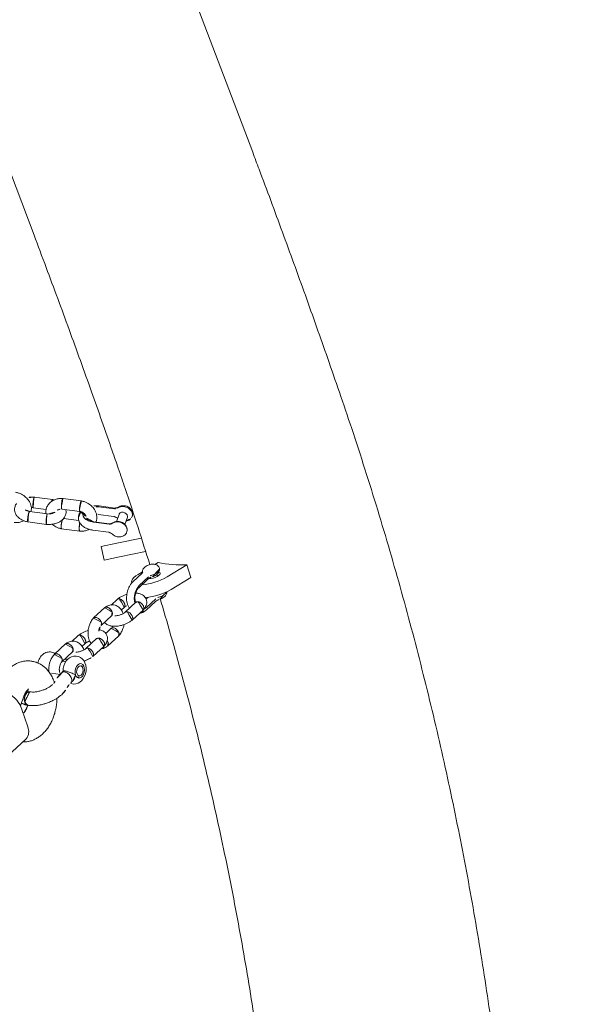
# Model space of a CAD drawing. Extents: x 5459245 to 5462690, y 5971016 to 5972523.
# Tile 166 of 198: x 5462453.565 to 5462453.88, y 5972213.515 to 5972214.075. Entities that reach past the tile are written whole.
import ezdxf

# ---------------------------------------------------------------- set-up
doc = ezdxf.new("R2010")
doc.units = 0
doc.layers.add('A_MAŁA ARCHITEKTURA', color=195, linetype='CONTINUOUS', lineweight=9)
doc.layers.add('ADT CCTV', color=102, linetype='CONTINUOUS')

# ---------------------------------------------------------------- blocks, each defined once
blk = doc.blocks.new('A$C43995eb0')
at = {"layer": 'A_MAŁA ARCHITEKTURA', "linetype": 'Continuous'}
for p, q in [((900.94, 568.9), (895.52, 563.58)), ((900.94, 568.9), (912.13, 561.96)), ((895.52, 563.58), (906.71, 556.64)), ((927.61, 554.1), (920.77, 556.61)), ((929.07, 554.62), (922.23, 557.13)), ((908.98, 551.58), (908.21, 550.8)), ((922.15, 552.15), (923.49, 551.66)), ((937.73, 550.11), (929.58, 553.1)), ((903.63, 547.14), (901.79, 548.28)), ((911.29, 543.09), (918.13, 540.58)), ((911.55, 547.27), (918.39, 544.76)), ((912.27, 547.79), (912.47, 548)), ((919.6, 545.05), (912.76, 547.56)), ((927.75, 547.38), (935.6, 544.5)), ((957.26, 544.37), (949.11, 547.37)), ((899.51, 539.21), (909.01, 527.42)), ((912.99, 541.34), (910.56, 542.84)), ((918.61, 540.07), (918.89, 540.34)), ((935.46, 541.94), (933.08, 542.81)), ((948.47, 535.73), (940.65, 538.6)), ((947.26, 541.66), (951.31, 540.17)), ((966.28, 539.64), (958.13, 542.63)), ((974.92, 537.68), (974.46, 537.27)), ((978.57, 538.62), (977.96, 538.68)), ((893.78, 533.56), (902.79, 522.4)), ((930.95, 537.2), (935.56, 535.51)), ((938.47, 533.01), (946.62, 530.02)), ((956.29, 536.91), (964.14, 534.03)), ((964, 531.46), (961.63, 532.33)), ((973.5, 534.82), (973.58, 534.58)), ((980.88, 536.98), (980.8, 537.22)), ((985.2, 535.29), (984.07, 535.71)), ((984.89, 535.37), (985.16, 535.31)), ((909.01, 527.42), (914.66, 520.42)), ((959.49, 526.73), (964.1, 525.03)), ((977.01, 525.26), (969.19, 528.13)), ((975.98, 527.25), (976.58, 525.42)), ((981.39, 528.45), (982.53, 528.04)), ((985.5, 522.92), (983.94, 527.66)), ((989.43, 526.88), (989, 526.44)), ((1047.73, 518.85), (1025.2, 527.12)), ((891.13, 521.66), (886.89, 521.06)), ((902.79, 522.4), (908.43, 515.4)), ((967.01, 522.54), (975.16, 519.55)), ((1018.77, 524.85), (1011.39, 517.38)), ((887.59, 516.11), (891.85, 516.71)), ((902.34, 506.86), (899.31, 515.34)), ((908.43, 515.4), (914.66, 520.42)), ((1000.33, 515.11), (1000.64, 515.46)), ((1000.64, 515.46), (1000.85, 515.67)), ((1010.04, 515.77), (1004.17, 514.98)), ((885.46, 512.36), (888.49, 503.89)), ((886.02, 512.31), (889.04, 503.84)), ((892.98, 505.55), (889.95, 514.02)), ((894.82, 513.68), (897.85, 505.21)), ((898.18, 505.13), (895.16, 513.61)), ((909.82, 490.54), (906.21, 500.63)), ((890.51, 493.6), (894.11, 483.51)), ((899.66, 485.79), (896.2, 495.48)), ((901.04, 497.28), (904, 489)), ((669.71, 490.13), (490.27, 292.14)), ((915.04, 471.85), (911.44, 481.95)), ((897.08, 479.58), (897.32, 478.54)), ((897.24, 478.8), (900.84, 468.7)), ((906.46, 470.82), (903.91, 477.95)), ((905.82, 479.83), (909.3, 470.1)), ((700.38, 325.92), (768.26, 400.82))]:
    blk.add_line(p, q, dxfattribs=at)
at = {"layer": 'A_MAŁA ARCHITEKTURA', "linetype": 'Continuous', "flags": 128}
for points in [[(929.17, 553.19), (928.75, 553.52), (927.61, 554.1)], [(904.39, 550.49), (904.48, 550.57), (905.1, 550.85), (905.92, 550.86), (906.89, 550.59), (907.93, 550.06), (908.98, 549.31), (909.95, 548.39)], [(906.64, 551.2), (906.55, 551.62), (906.62, 552.1), (906.96, 552.34), (907.53, 552.3), (908.29, 551.99), (909.18, 551.44), (910.12, 550.7), (911.04, 549.81), (911.86, 548.86), (912.52, 547.92), (912.72, 547.57)], [(918.61, 540.07), (918.49, 539.97), (917.81, 539.69), (916.89, 539.69), (915.76, 539.97), (914.44, 540.53), (912.99, 541.34)], [(985.67, 535.17), (985.63, 535.7), (985.21, 536.98), (984.53, 538.09), (983.64, 539), (982.57, 539.7), (981.34, 540.2), (979.97, 540.49), (978.47, 540.54), (976.91, 540.34), (975.38, 539.89), (973.92, 539.19), (972.58, 538.26), (971.54, 537.22), (970.75, 536.07), (970.24, 534.84), (970, 533.58), (970.03, 532.32), (970.39, 531), (971.03, 529.86), (971.88, 528.91), (972.91, 528.16), (974.11, 527.62), (975.46, 527.29), (976.93, 527.19), (978.48, 527.34), (980.03, 527.74), (981.51, 528.39), (981.64, 528.47), (981.64, 528.47)], [(980.03, 535.56), (980.64, 536.37), (980.93, 537.21), (980.85, 538), (980.43, 538.68), (979.69, 539.18), (978.71, 539.46), (977.58, 539.5), (976.38, 539.29), (975.23, 538.84), (974.23, 538.21), (973.48, 537.44), (973.03, 536.61), (972.92, 535.78), (973.17, 535.04), (973.76, 534.44), (974.62, 534.05), (975.69, 533.89), (976.88, 533.98), (978.06, 534.31), (979.15, 534.85), (980.03, 535.56)], [(976.46, 534.82), (975.5, 534.88), (974.74, 535.19), (974.27, 535.71), (974.16, 536.37), (974.41, 537.08), (975.01, 537.75), (975.86, 538.28), (976.85, 538.61), (977.86, 538.68), (978.73, 538.5), (979.36, 538.07), (979.65, 537.47), (979.58, 536.78), (979.15, 536.07), (978.41, 535.46), (977.47, 535.03), (976.46, 534.82)], [(982.55, 528.03), (982.17, 528.24), (981.66, 528.84), (981.37, 529.73), (981.33, 530.81), (981.53, 531.96), (981.96, 533.09), (982.58, 534.08), (983.32, 534.84), (984.12, 535.28), (984.89, 535.37)], [(886.09, 523.36), (885.31, 523.36), (884.3, 523.06), (883.41, 522.42), (882.69, 521.5), (882.22, 520.35), (882, 519.07), (882.08, 517.74), (882.42, 516.45), (883.03, 515.31), (883.84, 514.39), (884.8, 513.75)], [(886.89, 521.06), (886.41, 520.91), (885.78, 520.4), (885.38, 519.6), (885.26, 518.65), (885.44, 517.7), (885.89, 516.87), (886.55, 516.31), (887.32, 516.1), (887.59, 516.11)], [(893.94, 515.05), (892.97, 515.68), (892.16, 516.6), (891.56, 517.75), (891.21, 519.03), (891.14, 520.36), (891.35, 521.65), (891.83, 522.79), (892.54, 523.71), (893.44, 524.35), (894.43, 524.65)], [(896.09, 497.51), (896.1, 497.51), (897.06, 497.83), (897.84, 498.48), (898.41, 499.43), (898.74, 500.64), (898.81, 502.04), (898.62, 503.56), (898.18, 505.13)]]:
    blk.add_lwpolyline(points, dxfattribs=at)
at = {"layer": 'A_MAŁA ARCHITEKTURA', "linetype": 'Continuous'}
for centre, radius, start, end in [((843.46, 533.3), 60.22, 14.3996, 30.185), ((893.06, 532.53), 35.07, 31.6575, 57.0619), ((914.04, 553.77), 6.48, 37.717, 85.2124), ((887.53, 527.08), 35.24, 32.232, 57.0237), ((922.41, 560.65), 4.36, 221.9692, 247.8588), ((913.19, 551.31), 4.36, 221.9692, 247.8588), ((921.27, 554.88), 10.53, 254.0945, 312.6186), ((975.68, 535.4), 2.23, 122.9904, 202.4066), ((978.69, 536.37), 2.25, 14.3742, 92.8889), ((1023.81, 520.81), 6.46, 77.5904, 141.3224), ((892.8, 512.85), 2.47, 17.911, 62.7024), ((1023.92, 505.66), 17.16, 136.9236, 177.308), ((883.66, 511.55), 2.47, 17.911, 62.7024), ((900.69, 507.99), 12.37, 199.6066, 216.3697)]:
    blk.add_arc(centre, radius, start, end, dxfattribs=at)
for points, knots in [([(2041.28, 1160.34), (2037.12, 1160.29), (2025.22, 1160.14), (2005.58, 1159.65), (1982.35, 1158.76), (1959.14, 1157.56), (1935.95, 1156.04), (1912.77, 1154.21), (1889.62, 1152.06), (1866.49, 1149.6), (1843.39, 1146.82), (1820.32, 1143.73), (1797.29, 1140.32), (1774.3, 1136.61), (1751.36, 1132.58), (1728.46, 1128.23), (1705.61, 1123.58), (1682.81, 1118.62), (1660.07, 1113.35), (1637.4, 1107.77), (1614.78, 1101.88), (1592.24, 1095.68), (1569.77, 1089.18), (1547.37, 1082.37), (1525.05, 1075.26), (1502.81, 1067.85), (1480.65, 1060.13), (1458.58, 1052.11), (1436.61, 1043.8), (1414.73, 1035.18), (1392.95, 1026.27), (1371.26, 1017.06), (1349.69, 1007.56), (1328.22, 997.76), (1306.86, 987.68), (1285.62, 977.3), (1264.5, 966.64), (1243.5, 955.68), (1222.62, 944.45), (1201.87, 932.93), (1181.25, 921.13), (1160.77, 909.05), (1140.42, 896.69), (1120.21, 884.05), (1100.15, 871.14), (1080.23, 857.96), (1060.46, 844.51), (1040.85, 830.79), (1021.39, 816.8), (1002.08, 802.55), (982.94, 788.04), (963.97, 773.27), (945.16, 758.24), (926.52, 742.96), (908.06, 727.42), (889.77, 711.64), (871.66, 695.6), (853.73, 679.32), (835.99, 662.8), (818.43, 646.04), (801.07, 629.03), (784.45, 612.38), (773.72, 601.3), (768.63, 596.05)], [0, 0, 0, 0, 0.008873, 0.025401, 0.041929, 0.058457, 0.074985, 0.091514, 0.108042, 0.124571, 0.1411, 0.157629, 0.174159, 0.190689, 0.20722, 0.223751, 0.240282, 0.256814, 0.273347, 0.28988, 0.306414, 0.322948, 0.339484, 0.35602, 0.372556, 0.389094, 0.405632, 0.422171, 0.438711, 0.455252, 0.471794, 0.488336, 0.50488, 0.521424, 0.53797, 0.554516, 0.571064, 0.587612, 0.604161, 0.620712, 0.637263, 0.653816, 0.670369, 0.686924, 0.70348, 0.720036, 0.736594, 0.753153, 0.769713, 0.786274, 0.802835, 0.819398, 0.835962, 0.852527, 0.869093, 0.88566, 0.902228, 0.918797, 0.935367, 0.951938, 0.968509, 0.985082, 1, 1, 1, 1]), ([(919.82, 558.91), (920.83, 559.88), (927.44, 566.25), (939.84, 577.78), (957.02, 593.51), (974.41, 608.96), (991.96, 624.18), (1009.69, 639.15), (1027.6, 653.86), (1045.67, 668.32), (1063.9, 682.52), (1082.3, 696.47), (1100.86, 710.15), (1119.58, 723.57), (1138.45, 736.73), (1157.47, 749.62), (1176.63, 762.23), (1195.94, 774.58), (1215.13, 786.51), (1227.95, 794.18), (1234.24, 797.94)], [0, 0, 0, 0, 0.010452, 0.0687627, 0.1270773, 0.1853958, 0.2437183, 0.3020449, 0.3603755, 0.4187103, 0.4770493, 0.5353925, 0.59374, 0.6520919, 0.710448, 0.7688086, 0.8271735, 0.8855429, 0.9439167, 1, 1, 1, 1]), ([(768.63, 596.05), (763.97, 591.2), (750.51, 577.18), (728.41, 553.82), (702.39, 525.9), (682.87, 504.63), (672.01, 492.66), (669.71, 490.13)], [0, 0, 0, 0, 0.139445, 0.402755, 0.666067, 0.929384, 1, 1, 1, 1]), ([(920, 558.73), (919.84, 558.89), (919.39, 559.35), (918.52, 560.01), (917.45, 560.54), (916.4, 560.8), (915.42, 560.77), (914.72, 560.61), (914.4, 560.39), (914.35, 560.35)], [0, 0, 0, 0, 0.102407, 0.290895, 0.490236, 0.663106, 0.817857, 0.967388, 1, 1, 1, 1]), ([(922.23, 557.13), (922.14, 557.16), (921.88, 557.27), (921.31, 557.59), (920.63, 558.1), (920.2, 558.53), (920, 558.73)], [0, 0, 0, 0, 0.153362, 0.431207, 0.725159, 1, 1, 1, 1]), ([(932.45, 552.05), (932.45, 552.06), (932.24, 552.46), (931.6, 553.12), (930.53, 553.96), (929.63, 554.41), (929.13, 554.6), (929.07, 554.62)], [0, 0, 0, 0, 0.009808, 0.3202, 0.634869, 0.963741, 1, 1, 1, 1]), ([(904.41, 550.47), (904.22, 550.27), (903.83, 549.83), (903.53, 548.99), (903.44, 548.1), (903.58, 547.18), (903.93, 546.23), (904.51, 545.25), (905.32, 544.32), (906.29, 543.5), (907.34, 542.9), (908.39, 542.56), (909.39, 542.49), (910.33, 542.66), (910.87, 542.98), (911.13, 543.14)], [0, 0, 0, 0, 0.062654, 0.131651, 0.198384, 0.267758, 0.34449, 0.430402, 0.51844, 0.606985, 0.699336, 0.784905, 0.860053, 0.931327, 1, 1, 1, 1]), ([(910.54, 549.15), (910.38, 549.31), (909.93, 549.77), (909.06, 550.43), (907.99, 550.96), (906.93, 551.23), (905.95, 551.21), (905.14, 551.01), (904.73, 550.72), (904.58, 550.61)], [0, 0, 0, 0, 0.096986, 0.275544, 0.464133, 0.628615, 0.775547, 0.917262, 1, 1, 1, 1]), ([(912.76, 547.56), (912.66, 547.6), (912.4, 547.7), (911.84, 548.02), (911.16, 548.53), (910.74, 548.95), (910.54, 549.15)], [0, 0, 0, 0, 0.153861, 0.4324384, 0.7273059, 1, 1, 1, 1]), ([(929.72, 553.05), (929.31, 553.16), (928.53, 553.37), (927.2, 553.47), (926, 553.34), (924.98, 552.96), (923.91, 552.32), (923.04, 551.36), (922.47, 550.07), (922.26, 548.96), (922.26, 547.86), (922.4, 546.9), (922.67, 545.95), (922.87, 545.31), (923.09, 544.91), (923.1, 544.89)], [0, 0, 0, 0, 0.081201, 0.155648, 0.273597, 0.347517, 0.404229, 0.543303, 0.625207, 0.712321, 0.790528, 0.854942, 0.910663, 0.995907, 1, 1, 1, 1]), ([(929.68, 553.03), (929.54, 553.07), (929.2, 553.19), (928.57, 552.99), (928.01, 552.58), (927.52, 552), (927.1, 551.29), (926.77, 550.32), (926.67, 549.33), (926.76, 548.7), (926.86, 548.41), (926.87, 548.36), (926.88, 548.35)], [0, 0, 0, 0, 0.0967219, 0.2323582, 0.3679687, 0.4350348, 0.5706282, 0.7062274, 0.8418754, 0.9775229, 0.9945819, 1, 1, 1, 1]), ([(937.73, 550.08), (937.7, 550.1), (937.5, 550.24), (937.02, 550.19), (936.47, 549.94), (936.04, 549.58), (935.74, 549.25), (935.37, 548.74), (934.98, 547.99), (934.69, 547.02), (934.63, 546.15), (934.7, 545.66), (934.76, 545.47), (934.76, 545.46)], [0, 0, 0, 0, 0.0278551, 0.1614345, 0.2949885, 0.3610342, 0.4270744, 0.4931146, 0.6266336, 0.7601681, 0.893752, 0.9946647, 1, 1, 1, 1]), ([(945.91, 536.67), (946, 536.86), (946.27, 537.4), (946.42, 538.36), (946.43, 539.45), (946.28, 540.41), (946.03, 541.36), (945.58, 542.53), (944.66, 544.2), (943.38, 545.87), (941.95, 547.32), (940.61, 548.45), (939.11, 549.47), (938.09, 549.94), (937.58, 550.18)], [0, 0, 0, 0, 0.0399, 0.117004, 0.186225, 0.243237, 0.292556, 0.368005, 0.476927, 0.618975, 0.70269, 0.794764, 0.895238, 1, 1, 1, 1]), ([(864.46, 503.82), (867.27, 506.73), (875.52, 515.26), (889.01, 528.93), (899.81, 539.53), (905.05, 544.68)], [0, 0, 0, 0, 0.210546, 0.616944, 1, 1, 1, 1]), ([(910.93, 543.19), (910.92, 543.19), (910.88, 543.18), (911.04, 543.18), (911.23, 543.11), (911.29, 543.09)], [0, 0, 0, 0, 0.152659, 0.730369, 1, 1, 1, 1]), ([(918.13, 540.58), (918.42, 540.48), (919.2, 540.22), (920.59, 540), (922.29, 539.97), (924.04, 540.17), (925.78, 540.61), (927.45, 541.26), (929.01, 542.11), (930.41, 543.15), (931.6, 544.33), (932.17, 545.22), (932.45, 545.66)], [0, 0, 0, 0, 0.059821, 0.162848, 0.266754, 0.370988, 0.475184, 0.579534, 0.684371, 0.790062, 0.896951, 1, 1, 1, 1]), ([(927.87, 547.35), (927.77, 547.25), (927.48, 546.9), (926.73, 546.32), (925.67, 545.7), (924.46, 545.21), (923.19, 544.87), (921.94, 544.72), (920.8, 544.75), (920.04, 544.9), (919.69, 545.02), (919.6, 545.05)], [0, 0, 0, 0, 0.057533, 0.184239, 0.312476, 0.442139, 0.572412, 0.70213, 0.830163, 0.955977, 1, 1, 1, 1]), ([(927.88, 547.35), (927.69, 547.42), (927.29, 547.58), (927.01, 548.02), (926.89, 548.3), (926.88, 548.34), (926.88, 548.35)], [0, 0, 0, 0, 0.461589, 0.923403, 0.981558, 1, 1, 1, 1]), ([(927.68, 547.46), (927.68, 547.45), (927.69, 547.43), (927.73, 547.4), (927.83, 547.36), (927.88, 547.35)], [0, 0, 0, 0, 0.121666, 0.596237, 1, 1, 1, 1]), ([(933.2, 542.74), (933.17, 542.76), (932.97, 542.9), (932.49, 542.84), (931.95, 542.59), (931.52, 542.23), (931.22, 541.91), (930.84, 541.4), (930.45, 540.65), (930.17, 539.67), (930.1, 538.81), (930.18, 538.32), (930.23, 538.12), (930.24, 538.11)], [0, 0, 0, 0, 0.026623, 0.160383, 0.294114, 0.360239, 0.426353, 0.492467, 0.626136, 0.759834, 0.893598, 0.994658, 1, 1, 1, 1]), ([(933.22, 542.77), (933.07, 542.84), (932.69, 543), (932.01, 543.4), (931.51, 543.82), (931.24, 544.05)], [0, 0, 0, 0, 0.234165, 0.587898, 1, 1, 1, 1]), ([(936.74, 543.82), (936.55, 543.62), (935.75, 542.79), (934.84, 541.12), (934.43, 539.16), (934.58, 537.48), (935.06, 536.01), (936.02, 534.66), (937.12, 533.76), (937.9, 533.29), (938.34, 533.08), (938.55, 532.98)], [0, 0, 0, 0, 0.057978, 0.247838, 0.419907, 0.510122, 0.633905, 0.799987, 0.898776, 0.951849, 1, 1, 1, 1]), ([(935.48, 544.56), (935.47, 544.56), (935.26, 544.58), (935.01, 544.89), (934.82, 545.26), (934.76, 545.45), (934.76, 545.46)], [0, 0, 0, 0, 0.02353, 0.567389, 0.978281, 1, 1, 1, 1]), ([(935.47, 544.54), (935.62, 544.48), (936, 544.31), (936.82, 543.8), (937.87, 542.98), (938.87, 541.93), (939.56, 541.01), (939.84, 540.5), (939.97, 540.28)], [0, 0, 0, 0, 0.089843, 0.225752, 0.472672, 0.686068, 0.864566, 1, 1, 1, 1]), ([(949.22, 547.33), (948.8, 547.44), (948, 547.65), (946.38, 547.81), (944.55, 547.72), (943, 547.43), (942.26, 547.17), (942.12, 547.12)], [0, 0, 0, 0, 0.194585, 0.377583, 0.691182, 0.938527, 1, 1, 1, 1]), ([(947.32, 541.64), (947.31, 541.64), (947.11, 541.64), (946.78, 541.95), (946.49, 542.45), (946.33, 543.11), (946.3, 543.88), (946.48, 544.87), (946.85, 545.82), (947.23, 546.39), (947.46, 546.65), (947.49, 546.68), (947.5, 546.69)], [0, 0, 0, 0, 0.0062024, 0.1554429, 0.3046413, 0.378419, 0.5275818, 0.6767573, 0.8259749, 0.9752423, 0.9940391, 1, 1, 1, 1]), ([(949.1, 547.32), (949.02, 547.35), (948.76, 547.46), (948.22, 547.29), (947.77, 546.97), (947.54, 546.74), (947.51, 546.7), (947.5, 546.69)], [0, 0, 0, 0, 0.1646059, 0.550345, 0.9360823, 0.9845927, 1, 1, 1, 1]), ([(958.27, 542.58), (957.86, 542.69), (957.07, 542.9), (955.74, 543), (954.54, 542.86), (953.52, 542.48), (952.46, 541.84), (951.59, 540.89), (951.01, 539.59), (950.8, 538.48), (950.8, 537.39), (950.93, 536.48), (951.07, 535.98), (951.13, 535.78)], [0, 0, 0, 0, 0.0903665, 0.1732166, 0.3044794, 0.3867426, 0.4498559, 0.6046282, 0.6957767, 0.792724, 0.8797585, 0.9514426, 1, 1, 1, 1]), ([(954.66, 542.8), (954.74, 542.95), (954.93, 543.32), (955.21, 543.63), (955.38, 543.79), (955.39, 543.8)], [0, 0, 0, 0, 0.3851683, 0.9691323, 1, 1, 1, 1]), ([(957.31, 544.33), (957.29, 544.34), (957.1, 544.5), (956.61, 544.49), (955.98, 544.28), (955.57, 543.97), (955.39, 543.81), (955.39, 543.8)], [0, 0, 0, 0, 0.047072, 0.3878866, 0.7288276, 0.986383, 1, 1, 1, 1]), ([(960.16, 541.88), (959.95, 542.23), (959.51, 542.93), (958.61, 543.62), (957.83, 544.1), (957.39, 544.31), (957.18, 544.41)], [0, 0, 0, 0, 0.3309983, 0.6614276, 0.8389466, 1, 1, 1, 1]), ([(926.02, 540.75), (926.25, 540.51), (926.88, 539.85), (928.08, 538.87), (929.58, 537.84), (930.59, 537.37), (931.11, 537.13)], [0, 0, 0, 0, 0.147585, 0.411569, 0.699636, 1, 1, 1, 1]), ([(930.95, 537.21), (930.94, 537.21), (930.74, 537.24), (930.48, 537.55), (930.3, 537.91), (930.24, 538.1), (930.24, 538.11)], [0, 0, 0, 0, 0.021414, 0.566476, 0.97823, 1, 1, 1, 1]), ([(938.53, 533.03), (938.47, 533.04), (938.2, 533.09), (937.93, 533.42), (937.72, 533.85), (937.61, 534.23), (937.54, 534.79), (937.6, 535.59), (937.9, 536.56), (938.35, 537.38), (938.72, 537.81), (938.89, 537.97), (938.9, 537.98)], [0, 0, 0, 0, 0.0469051, 0.1986996, 0.2737657, 0.3488255, 0.4238853, 0.5756401, 0.7274124, 0.8792409, 0.993936, 1, 1, 1, 1]), ([(940.72, 538.57), (940.53, 538.61), (940.13, 538.7), (939.49, 538.46), (939.08, 538.15), (938.91, 537.99), (938.9, 537.98)], [0, 0, 0, 0, 0.34287, 0.708868, 0.985384, 1, 1, 1, 1]), ([(945.84, 541.77), (945.88, 541.77), (946.48, 541.86), (946.98, 541.72), (947.45, 541.6)], [0, 0, 0, 0, 0.054134, 1, 1, 1, 1]), ([(958.23, 542.55), (958.08, 542.6), (957.74, 542.71), (957.11, 542.51), (956.56, 542.1), (956.06, 541.53), (955.64, 540.82), (955.32, 539.84), (955.21, 538.86), (955.3, 538.23), (955.4, 537.93), (955.41, 537.89), (955.42, 537.88)], [0, 0, 0, 0, 0.0967219, 0.2323582, 0.3679687, 0.4350348, 0.5706282, 0.7062274, 0.8418754, 0.9775229, 0.9945819, 1, 1, 1, 1]), ([(956.43, 536.87), (956.23, 536.95), (955.84, 537.1), (955.55, 537.55), (955.44, 537.83), (955.42, 537.87), (955.42, 537.88)], [0, 0, 0, 0, 0.461589, 0.923403, 0.981558, 1, 1, 1, 1]), ([(966.27, 539.61), (966.24, 539.63), (966.04, 539.77), (965.56, 539.71), (965.01, 539.46), (964.59, 539.1), (964.28, 538.78), (963.91, 538.27), (963.52, 537.52), (963.23, 536.54), (963.17, 535.68), (963.25, 535.19), (963.3, 535), (963.3, 534.99)], [0, 0, 0, 0, 0.0278551, 0.1614345, 0.2949885, 0.3610342, 0.4270744, 0.4931146, 0.6266336, 0.7601681, 0.893752, 0.9946647, 1, 1, 1, 1]), ([(970.95, 536.35), (970.81, 536.5), (970.26, 537.07), (969.15, 537.97), (967.65, 539), (966.64, 539.46), (966.12, 539.7)], [0, 0, 0, 0, 0.097819, 0.377215, 0.6821, 1, 1, 1, 1]), ([(946.63, 530.07), (946.54, 530.08), (946.26, 530.13), (945.98, 530.47), (945.77, 530.89), (945.66, 531.27), (945.59, 531.84), (945.62, 532.64), (945.88, 533.63), (946.29, 534.46), (946.62, 534.91), (946.78, 535.08), (946.79, 535.09)], [0, 0, 0, 0, 0.066622, 0.215276, 0.288789, 0.362297, 0.435804, 0.584419, 0.733051, 0.881739, 0.994061, 1, 1, 1, 1]), ([(946.51, 530.06), (946.92, 529.95), (947.73, 529.74), (949.35, 529.58), (951.18, 529.66), (953.04, 530.05), (955.03, 530.72), (956.88, 531.69), (958.48, 532.99), (959.61, 534.13), (960.05, 535.01), (960.27, 535.45)], [0, 0, 0, 0, 0.088299, 0.171341, 0.313647, 0.425889, 0.511228, 0.692894, 0.798449, 0.899699, 1, 1, 1, 1]), ([(948.4, 535.73), (948.24, 535.76), (947.89, 535.84), (947.32, 535.58), (946.95, 535.26), (946.79, 535.1), (946.79, 535.09)], [0, 0, 0, 0, 0.3130698, 0.6956651, 0.9847207, 1, 1, 1, 1]), ([(951.98, 536.04), (951.71, 535.95), (950.98, 535.7), (949.64, 535.53), (948.76, 535.7), (948.28, 535.79)], [0, 0, 0, 0, 0.200343, 0.560885, 1, 1, 1, 1]), ([(956.22, 536.98), (956.22, 536.98), (956.23, 536.96), (956.28, 536.93), (956.38, 536.89), (956.42, 536.87)], [0, 0, 0, 0, 0.121666, 0.596237, 1, 1, 1, 1]), ([(961.74, 532.26), (961.71, 532.28), (961.52, 532.42), (961.04, 532.36), (960.49, 532.11), (960.06, 531.76), (959.76, 531.43), (959.39, 530.92), (958.99, 530.17), (958.71, 529.2), (958.64, 528.33), (958.72, 527.84), (958.78, 527.65), (958.78, 527.64)], [0, 0, 0, 0, 0.026623, 0.160383, 0.294114, 0.360239, 0.426353, 0.492467, 0.626136, 0.759834, 0.893598, 0.994658, 1, 1, 1, 1]), ([(961.76, 532.3), (961.61, 532.36), (961.23, 532.53), (960.41, 533.04), (959.71, 533.54), (959.33, 533.94), (959.33, 533.94)], [0, 0, 0, 0, 0.19018, 0.477469, 0.999417, 1, 1, 1, 1]), ([(965.29, 533.34), (965.1, 533.15), (964.29, 532.31), (963.38, 530.64), (962.98, 528.68), (963.13, 527), (963.6, 525.54), (964.56, 524.19), (965.66, 523.29), (966.44, 522.81), (966.88, 522.6), (967.09, 522.5)], [0, 0, 0, 0, 0.057978, 0.247838, 0.419907, 0.510122, 0.633905, 0.799987, 0.898776, 0.951849, 1, 1, 1, 1]), ([(964.02, 534.08), (964.01, 534.08), (963.81, 534.11), (963.55, 534.42), (963.36, 534.78), (963.31, 534.98), (963.3, 534.99)], [0, 0, 0, 0, 0.02353, 0.567389, 0.978281, 1, 1, 1, 1]), ([(964.01, 534.07), (964.16, 534), (964.54, 533.84), (965.37, 533.33), (966.41, 532.51), (967.41, 531.46), (968.1, 530.54), (968.39, 530.03), (968.51, 529.81)], [0, 0, 0, 0, 0.089843, 0.225752, 0.472672, 0.686068, 0.864566, 1, 1, 1, 1]), ([(971.27, 536.83), (971.22, 536.82), (971.01, 536.78), (970.8, 536.7), (970.66, 536.65)], [0, 0, 0, 0, 0.278765, 1, 1, 1, 1]), ([(980.03, 535.56), (980.04, 535.56), (980.24, 535.61), (980.94, 535.78), (982.17, 535.98), (983.2, 535.93), (983.82, 535.79), (983.96, 535.72), (984.06, 535.67)], [0, 0, 0, 0, 0.002894, 0.143736, 0.505507, 0.869201, 0.903205, 1, 1, 1, 1]), ([(981.42, 528.52), (981.35, 528.53), (981.17, 528.56), (980.92, 529.02), (980.68, 529.68), (980.48, 530.48), (980.31, 531.63), (980.21, 532.88), (980.15, 534.16), (980.1, 535.03), (980.05, 535.47), (980.03, 535.56), (980.03, 535.56)], [0, 0, 0, 0, 0.084744, 0.223257, 0.272438, 0.395022, 0.517402, 0.644993, 0.788046, 0.954406, 0.998682, 1, 1, 1, 1]), ([(988.57, 534.67), (988.08, 534.68), (987.09, 534.71), (985.82, 535.1), (985.18, 535.3)], [0, 0, 0, 0, 0.4945905, 1, 1, 1, 1]), ([(993.68, 533.73), (992.8, 534.01), (991.02, 534.59), (989.41, 534.64), (988.6, 534.67)], [0, 0, 0, 0, 0.494374, 1, 1, 1, 1]), ([(1007.95, 518.97), (1007.64, 519.81), (1007.08, 521.38), (1005.79, 523.59), (1004.44, 525.49), (1003.01, 527.17), (1001.41, 528.8), (999.39, 530.53), (996.74, 532.39), (994.76, 533.26), (993.68, 533.73)], [0, 0, 0, 0, 0.140262, 0.261727, 0.364969, 0.463708, 0.558161, 0.670681, 0.82062, 1, 1, 1, 1]), ([(1027.71, 526.2), (1027.52, 526.59), (1027.01, 527.61), (1025.93, 529.1), (1024.49, 530.65), (1022.82, 532), (1020.94, 533.15), (1018.86, 534.1), (1016.59, 534.82), (1014.17, 535.31), (1011.62, 535.54), (1008.99, 535.53), (1006.33, 535.27), (1003.67, 534.76), (1001.06, 534.02), (998.75, 533.17), (997.38, 532.49), (996.82, 532.2)], [0, 0, 0, 0, 0.039945, 0.103727, 0.167707, 0.232596, 0.298921, 0.367046, 0.437056, 0.508706, 0.581492, 0.654847, 0.728276, 0.801651, 0.875007, 0.948475, 1, 1, 1, 1]), ([(954.33, 530.51), (954.63, 530.19), (955.34, 529.45), (956.62, 528.39), (958.12, 527.36), (959.14, 526.9), (959.65, 526.66)], [0, 0, 0, 0, 0.188396, 0.439741, 0.714017, 1, 1, 1, 1]), ([(959.49, 526.74), (959.48, 526.74), (959.28, 526.76), (959.03, 527.07), (958.84, 527.44), (958.78, 527.63), (958.78, 527.64)], [0, 0, 0, 0, 0.0214135, 0.5664763, 0.9782305, 1, 1, 1, 1]), ([(967.08, 522.55), (967.01, 522.57), (966.74, 522.62), (966.47, 522.95), (966.26, 523.37), (966.15, 523.76), (966.08, 524.32), (966.14, 525.11), (966.44, 526.09), (966.9, 526.9), (967.26, 527.34), (967.43, 527.5), (967.44, 527.51)], [0, 0, 0, 0, 0.0469051, 0.1986996, 0.2737657, 0.3488255, 0.4238853, 0.5756401, 0.7274124, 0.8792409, 0.993936, 1, 1, 1, 1]), ([(969.26, 528.09), (969.07, 528.14), (968.67, 528.23), (968.03, 527.98), (967.62, 527.68), (967.45, 527.52), (967.44, 527.51)], [0, 0, 0, 0, 0.34287, 0.708868, 0.985384, 1, 1, 1, 1]), ([(974.46, 526.2), (974.55, 526.38), (974.75, 526.77), (974.81, 527.21), (974.84, 527.44)], [0, 0, 0, 0, 0.471302, 1, 1, 1, 1]), ([(983.59, 527.75), (983.54, 527.65), (983.4, 527.36), (982.81, 526.79), (982.14, 526.32), (981.57, 525.99), (980.77, 525.61), (979.64, 525.26), (978.19, 525.05), (977.3, 525.22), (976.82, 525.32)], [0, 0, 0, 0, 0.101689, 0.285852, 0.352634, 0.414782, 0.510067, 0.639801, 0.802204, 1, 1, 1, 1]), ([(982.55, 528.03), (983.63, 527.7), (985.81, 527.02), (987.76, 526.97), (988.75, 526.94)], [0, 0, 0, 0, 0.495906, 1, 1, 1, 1]), ([(989, 526.44), (988.67, 526.07), (987.74, 525.05), (986.45, 523.26), (985.29, 521.14), (984.46, 519.03), (983.94, 516.9), (983.72, 514.7), (983.84, 512.47), (984.29, 510.35), (985.04, 508.35), (986.07, 506.51), (987.34, 504.84), (988.86, 503.35), (990.59, 502.05), (992.52, 500.95), (994.66, 500.07), (996.97, 499.41), (999.43, 498.99), (1002, 498.82), (1004.32, 498.89), (1005.76, 499.06), (1006.32, 499.12)], [0, 0, 0, 0, 0.0331884, 0.0904068, 0.147454, 0.1973201, 0.2458983, 0.2986059, 0.3498, 0.3996495, 0.4485686, 0.4969776, 0.5452576, 0.5938922, 0.6433333, 0.6939552, 0.7459824, 0.7994125, 0.8539944, 0.9093169, 0.9649451, 1, 1, 1, 1]), ([(988.77, 526.94), (989.07, 526.93), (989.67, 526.91), (990.51, 526.64), (990.93, 526.5)], [0, 0, 0, 0, 0.4918233, 1, 1, 1, 1]), ([(990.93, 526.5), (991.67, 526.18), (992.85, 525.66), (994.63, 524.43), (996.13, 523.18), (997.61, 521.66), (998.92, 519.99), (999.97, 518.29), (1000.36, 517.25), (1000.55, 516.74)], [0, 0, 0, 0, 0.193, 0.309002, 0.436619, 0.573491, 0.716014, 0.85971, 1, 1, 1, 1]), ([(885.3, 523.33), (885.18, 523.32), (884.67, 523.29), (883.86, 522.93), (882.95, 522.28), (882.23, 521.4), (881.73, 520.35), (881.46, 519.16), (881.47, 517.91), (881.76, 516.65), (882.34, 515.48), (883.15, 514.54), (883.87, 514.03), (884.26, 513.84), (884.32, 513.81)], [0, 0, 0, 0, 0.031239, 0.1230013, 0.212997, 0.3032675, 0.3955052, 0.4905263, 0.5882338, 0.6881962, 0.7901586, 0.8936099, 0.9843273, 1, 1, 1, 1]), ([(889.19, 521.39), (889.07, 521.58), (888.73, 522.09), (887.95, 522.7), (887.02, 523.2), (886.37, 523.3), (886.09, 523.34)], [0, 0, 0, 0, 0.176735, 0.477307, 0.771061, 1, 1, 1, 1]), ([(893.6, 524.39), (893.49, 524.35), (893.03, 524.2), (892.35, 523.65), (891.61, 522.79), (891.1, 521.74), (890.83, 520.55), (890.82, 519.29), (891.1, 518.03), (891.66, 516.85), (892.46, 515.89), (893.2, 515.36), (893.61, 515.15), (893.69, 515.11)], [0, 0, 0, 0, 0.030356, 0.12923, 0.228352, 0.329587, 0.433851, 0.54105, 0.650704, 0.762529, 0.876013, 0.975573, 1, 1, 1, 1]), ([(899.27, 517.72), (899.35, 517.99), (899.55, 518.65), (899.62, 519.78), (899.43, 521.04), (898.94, 522.25), (898.21, 523.27), (897.3, 524.03), (896.3, 524.51), (895.32, 524.73), (894.7, 524.65), (894.45, 524.62)], [0, 0, 0, 0, 0.082685, 0.20449, 0.328562, 0.455236, 0.58409, 0.698642, 0.810602, 0.920746, 1, 1, 1, 1]), ([(975.17, 519.59), (975.09, 519.61), (974.8, 519.65), (974.52, 519.99), (974.31, 520.42), (974.2, 520.8), (974.13, 521.37), (974.17, 522.17), (974.42, 523.16), (974.83, 523.99), (975.16, 524.44), (975.32, 524.61), (975.33, 524.61)], [0, 0, 0, 0, 0.066622, 0.215276, 0.288789, 0.362297, 0.435804, 0.584419, 0.733051, 0.881739, 0.994061, 1, 1, 1, 1]), ([(975.05, 519.58), (975.46, 519.47), (976.27, 519.26), (977.89, 519.1), (979.73, 519.19), (981.58, 519.58), (983.51, 520.21), (984.7, 520.91), (985.48, 521.38)], [0, 0, 0, 0, 0.130288, 0.252819, 0.462797, 0.628412, 0.754333, 1, 1, 1, 1]), ([(976.94, 525.26), (976.78, 525.29), (976.43, 525.36), (975.87, 525.1), (975.49, 524.79), (975.34, 524.62), (975.33, 524.61)], [0, 0, 0, 0, 0.3130698, 0.6956651, 0.9847207, 1, 1, 1, 1]), ([(984.78, 519.72), (984.78, 519.8), (984.75, 520.3), (984.72, 520.66), (984.69, 520.96)], [0, 0, 0, 0, 0.148393, 1, 1, 1, 1]), ([(889.95, 514.02), (889.91, 514.14), (889.79, 514.53), (889.7, 515.24), (889.77, 515.93), (889.88, 516.27), (889.91, 516.38)], [0, 0, 0, 0, 0.157098, 0.497832, 0.838937, 1, 1, 1, 1]), ([(893.69, 515.11), (893.75, 515.08), (893.92, 514.99), (894.28, 514.68), (894.63, 514.18), (894.77, 513.8), (894.82, 513.68)], [0, 0, 0, 0, 0.158536, 0.489871, 0.838987, 1, 1, 1, 1]), ([(899.31, 515.34), (899.27, 515.46), (899.15, 515.85), (899.06, 516.57), (899.13, 517.26), (899.24, 517.61), (899.27, 517.72)], [0, 0, 0, 0, 0.156599, 0.495992, 0.835724, 1, 1, 1, 1]), ([(974.65, 519.74), (974.63, 519.67), (974.53, 519.18), (974.62, 518.22), (974.94, 516.94), (975.59, 515.78), (976.46, 514.82), (977.51, 514.06), (978.72, 513.52), (980.08, 513.19), (981.56, 513.1), (982.84, 513.19), (983.6, 513.41), (983.84, 513.48)], [0, 0, 0, 0, 0.016656, 0.113523, 0.218508, 0.319147, 0.417124, 0.515075, 0.615561, 0.720548, 0.83055, 0.944184, 1, 1, 1, 1]), ([(1004.17, 514.98), (1003.94, 514.95), (1003.24, 514.87), (1002.16, 514.84), (1001.04, 514.94), (1000.17, 515.13), (999.6, 515.34), (999.34, 515.5), (999.35, 515.49), (999.35, 515.49)], [0, 0, 0, 0, 0.0828102, 0.2481649, 0.4109792, 0.5712177, 0.7309263, 0.8936276, 1, 1, 1, 1]), ([(1000.5, 516.89), (1000.62, 516.53), (1000.8, 515.94), (1000.84, 515.73), (1000.85, 515.65)], [0, 0, 0, 0, 0.614722, 1, 1, 1, 1]), ([(1000.53, 516.83), (1000.54, 516.81), (1000.55, 516.52), (1000.98, 516.05), (1001.8, 515.55), (1002.93, 515.34), (1004.2, 515.43), (1005.46, 515.82), (1006.46, 516.36), (1006.92, 516.79), (1007.1, 516.96)], [0, 0, 0, 0, 0.0088, 0.158399, 0.307963, 0.457525, 0.607106, 0.756712, 0.906339, 1, 1, 1, 1]), ([(1007.1, 516.96), (1006.8, 516.7), (1006.2, 516.18), (1004.99, 515.64), (1003.71, 515.36), (1002.48, 515.39), (1001.46, 515.71), (1000.77, 516.22), (1000.62, 516.67), (1000.56, 516.86)], [0, 0, 0, 0, 0.149288, 0.298577, 0.447858, 0.597124, 0.746366, 0.895584, 1, 1, 1, 1]), ([(1007.86, 519.23), (1007.87, 519.22), (1008.02, 518.98), (1007.95, 518.36), (1007.66, 517.58), (1007.26, 517.13), (1007.1, 516.96)], [0, 0, 0, 0, 0.011475, 0.387885, 0.764348, 1, 1, 1, 1]), ([(1007.1, 516.96), (1007.33, 517.24), (1007.8, 517.8), (1008.03, 518.61), (1007.88, 519.05), (1007.82, 519.22)], [0, 0, 0, 0, 0.376228, 0.7524566, 1, 1, 1, 1]), ([(1008.43, 515.56), (1008.45, 515.69), (1008.54, 516.34), (1008.3, 517.69), (1007.96, 518.88), (1007.78, 519.48)], [0, 0, 0, 0, 0.109674, 0.54992, 1, 1, 1, 1]), ([(1007.82, 519.25), (1007.83, 519.25), (1008.32, 519.38), (1009.29, 519.48), (1010.62, 519.55), (1011.75, 519.46), (1012.62, 519.29), (1012.95, 519.17), (1013.1, 519.11)], [0, 0, 0, 0, 0.003213, 0.216029, 0.425956, 0.632135, 0.834912, 1, 1, 1, 1]), ([(884.32, 513.81), (884.38, 513.78), (884.55, 513.69), (884.91, 513.38), (885.26, 512.87), (885.41, 512.49), (885.46, 512.36)], [0, 0, 0, 0, 0.157903, 0.487989, 0.83596, 1, 1, 1, 1]), ([(768.26, 400.82), (772.67, 405.68), (785.52, 419.81), (806.95, 443.06), (832.18, 470.01), (851.39, 490.22), (862.03, 501.29), (864.46, 503.82)], [0, 0, 0, 0, 0.139445, 0.406029, 0.672615, 0.925182, 1, 1, 1, 1]), ([(888.49, 503.89), (888.6, 503.59), (888.93, 502.74), (889.58, 501.43), (890.21, 500.52), (890.51, 500.09)], [0, 0, 0, 0, 0.222853, 0.632946, 1, 1, 1, 1]), ([(897.44, 506.35), (897.21, 506.34), (896.27, 506.32), (895.01, 505.78), (893.64, 504.92), (892.48, 503.88), (891.28, 502.24), (890.29, 499.84), (889.96, 497.3), (890.13, 495.07), (890.42, 493.95), (890.57, 493.39)], [0, 0, 0, 0, 0.043323, 0.179187, 0.251394, 0.346646, 0.470527, 0.622267, 0.800892, 0.900352, 1, 1, 1, 1]), ([(893.37, 504.62), (893.34, 504.67), (893.18, 504.97), (893.07, 505.29), (892.98, 505.55)], [0, 0, 0, 0, 0.195272, 1, 1, 1, 1]), ([(897.85, 505.21), (897.92, 505), (898.12, 504.39), (898.33, 503.4), (898.4, 502.34), (898.31, 501.49), (898.11, 500.9), (897.91, 500.61), (897.85, 500.57), (897.81, 500.54)], [0, 0, 0, 0, 0.081192, 0.239637, 0.395525, 0.54791, 0.698066, 0.850252, 1, 1, 1, 1]), ([(899.83, 496.44), (900.13, 496.59), (900.8, 496.95), (901.64, 497.8), (902.35, 498.89), (902.84, 500.16), (903.11, 501.59), (903.14, 503.17), (902.94, 504.81), (902.62, 506.05), (902.39, 506.72), (902.34, 506.86)], [0, 0, 0, 0, 0.092787, 0.208547, 0.324921, 0.445405, 0.571845, 0.703558, 0.837963, 0.965872, 1, 1, 1, 1]), ([(906.3, 500.42), (906.13, 500.79), (905.81, 501.53), (905.01, 502.81), (904.07, 503.98), (903.21, 504.61), (902.89, 504.83)], [0, 0, 0, 0, 0.209154, 0.414653, 0.787208, 1, 1, 1, 1]), ([(896.27, 495.4), (896.17, 495.79), (895.97, 496.6), (896.05, 497.76), (896.29, 498.7), (896.64, 499.41), (896.94, 499.82), (897.1, 499.95), (897.13, 499.97)], [0, 0, 0, 0, 0.214146, 0.448981, 0.637775, 0.782328, 0.962778, 1, 1, 1, 1]), ([(901.99, 498.41), (902.15, 498.45), (902.57, 498.56), (903.4, 498.85), (904.34, 499.23), (904.95, 499.52), (905.23, 499.68), (905.27, 499.7), (905.28, 499.7)], [0, 0, 0, 0, 0.159291, 0.424762, 0.690307, 0.955942, 0.989392, 1, 1, 1, 1]), ([(906.21, 500.53), (906.23, 500.5), (906.27, 500.41), (905.99, 500.14), (905.6, 499.88), (905.33, 499.73), (905.29, 499.71), (905.28, 499.7)], [0, 0, 0, 0, 0.221567, 0.581004, 0.940441, 0.985643, 1, 1, 1, 1]), ([(890.56, 493.55), (890.56, 493.54), (890.53, 493.47), (890.76, 493.46), (891.1, 493.48), (891.42, 493.54), (891.92, 493.64), (892.67, 493.82), (893.64, 494.12), (894.51, 494.43), (895, 494.63), (895.2, 494.72), (895.21, 494.72)], [0, 0, 0, 0, 0.048799, 0.200292, 0.275209, 0.35012, 0.42503, 0.576483, 0.727954, 0.879481, 0.993948, 1, 1, 1, 1]), ([(896.23, 495.39), (896.22, 495.34), (896.2, 495.24), (895.8, 495), (895.42, 494.81), (895.22, 494.73), (895.21, 494.72)], [0, 0, 0, 0, 0.35495, 0.71422, 0.985652, 1, 1, 1, 1]), ([(896.14, 496.05), (896.44, 495.98), (897.16, 495.82), (898.33, 495.9), (899.29, 496.1), (899.75, 496.39), (899.83, 496.44)], [0, 0, 0, 0, 0.237845, 0.5683, 0.926013, 1, 1, 1, 1]), ([(911.54, 481.7), (911.18, 482.49), (910.48, 484.04), (909.01, 486), (907.46, 487.47), (905.54, 488.71), (903.44, 489.38), (901.3, 489.21), (899.85, 488.64), (899.2, 488.07), (898.93, 487.84)], [0, 0, 0, 0, 0.144246, 0.280226, 0.403516, 0.513891, 0.695324, 0.827671, 0.930777, 1, 1, 1, 1]), ([(904.88, 488.74), (904.91, 488.74), (905.05, 488.76), (905.48, 488.85), (906.22, 489.04), (907.2, 489.34), (908.07, 489.64), (908.56, 489.84), (908.76, 489.93), (908.77, 489.94)], [0, 0, 0, 0, 0.038902, 0.149671, 0.373621, 0.597622, 0.821732, 0.99105, 1, 1, 1, 1]), ([(909.78, 490.6), (909.77, 490.55), (909.75, 490.45), (909.36, 490.21), (908.97, 490.03), (908.78, 489.94), (908.77, 489.94)], [0, 0, 0, 0, 0.339617, 0.707444, 0.985309, 1, 1, 1, 1]), ([(909.93, 484.63), (910.1, 485.52), (910.37, 486.98), (910.19, 489.07), (909.9, 490.19), (909.75, 490.75)], [0, 0, 0, 0, 0.4359417, 0.7177048, 1, 1, 1, 1]), ([(894.03, 483.72), (894.19, 483.35), (894.52, 482.61), (895.31, 481.33), (896.4, 480.04), (897.79, 478.95), (899.42, 478.1), (901.37, 477.6), (903.58, 477.74), (905.18, 478.27), (905.97, 478.79), (906.15, 478.91)], [0, 0, 0, 0, 0.075607, 0.149893, 0.284569, 0.400352, 0.496514, 0.657212, 0.80576, 0.954615, 1, 1, 1, 1]), ([(894.11, 483.62), (894.1, 483.6), (894.09, 483.51), (894.32, 483.49), (894.66, 483.51), (894.98, 483.56), (895.48, 483.67), (896.22, 483.88), (897.17, 484.23), (898.02, 484.6), (898.5, 484.84), (898.69, 484.95), (898.7, 484.95)], [0, 0, 0, 0, 0.045932, 0.197882, 0.273024, 0.348161, 0.423297, 0.575207, 0.727134, 0.879118, 0.99393, 1, 1, 1, 1]), ([(899.66, 485.79), (899.65, 485.72), (899.64, 485.59), (899.27, 485.29), (898.9, 485.06), (898.71, 484.96), (898.7, 484.95)], [0, 0, 0, 0, 0.3444678, 0.7095755, 0.9854191, 1, 1, 1, 1]), ([(901.35, 483.92), (901.23, 483.96), (900.87, 484.06), (900.22, 484.72), (899.82, 485.5), (899.6, 485.93)], [0, 0, 0, 0, 0.178414, 0.537253, 1, 1, 1, 1]), ([(903.15, 483.11), (903.17, 483.1), (903.31, 483.04), (903.74, 482.75), (904.43, 482.11), (905.1, 481.22), (905.58, 480.37), (905.77, 479.92), (905.84, 479.74)], [0, 0, 0, 0, 0.020989, 0.196232, 0.426825, 0.716779, 0.885893, 1, 1, 1, 1]), ([(906.5, 479.74), (906.5, 479.74), (906.71, 479.79), (907.22, 479.91), (908.12, 480.2), (909.08, 480.56), (909.84, 480.88), (910.36, 481.13), (910.71, 481.31), (911.1, 481.52), (911.43, 481.75), (911.44, 481.83), (911.44, 481.88)], [0, 0, 0, 0, 0.005393, 0.1404341, 0.2754743, 0.4104979, 0.5454959, 0.6122556, 0.6790099, 0.7457641, 0.8807266, 1, 1, 1, 1]), ([(897.98, 478.54), (897.97, 478.53), (897.95, 478.53), (897.91, 478.53), (897.79, 478.52), (897.52, 478.53), (897.29, 478.56), (897.32, 478.66), (897.32, 478.68)], [0, 0, 0, 0, 0.020188, 0.035467, 0.096595, 0.341871, 0.837557, 1, 1, 1, 1]), ([(897.98, 478.54), (897.98, 478.54), (898, 478.54), (898.04, 478.54), (898.18, 478.56), (898.33, 478.57), (898.5, 478.61), (898.52, 478.61)], [0, 0, 0, 0, 0.0524002, 0.092059, 0.2507252, 0.8873749, 1, 1, 1, 1]), ([(906.5, 479.74), (906.49, 479.74), (906.28, 479.7), (905.95, 479.66), (905.89, 479.72), (905.86, 479.75)], [0, 0, 0, 0, 0.020183, 0.525592, 1, 1, 1, 1]), ([(901.46, 468.77), (901.47, 468.77), (901.68, 468.81), (902.18, 468.94), (903.08, 469.23), (904.04, 469.59), (904.8, 469.91), (905.33, 470.16), (905.68, 470.33), (906.06, 470.55), (906.39, 470.77), (906.4, 470.85), (906.4, 470.89)], [0, 0, 0, 0, 0.00544, 0.141667, 0.277894, 0.414112, 0.550301, 0.617641, 0.684971, 0.7523, 0.888425, 1, 1, 1, 1]), ([(909.03, 470.83), (908.46, 470.66), (907.52, 470.39), (906.26, 469.56), (905.1, 468.52), (903.9, 466.88), (902.91, 464.48), (902.59, 461.95), (902.75, 459.71), (903.05, 458.59), (903.19, 458.03)], [0, 0, 0, 0, 0.12082, 0.198161, 0.300187, 0.432876, 0.595407, 0.786733, 0.893266, 1, 1, 1, 1]), ([(906.91, 469.94), (906.82, 470.08), (906.65, 470.38), (906.51, 470.72), (906.44, 470.91)], [0, 0, 0, 0, 0.455735, 1, 1, 1, 1]), ([(908.67, 461.53), (908.81, 461.48), (909.61, 461.21), (910.99, 461.46), (912.53, 462.07), (913.63, 462.95), (914.51, 464.05), (915.29, 465.69), (915.63, 467.88), (915.47, 470.17), (915.13, 471.45), (914.96, 472.11)], [0, 0, 0, 0, 0.030911, 0.170556, 0.279349, 0.381462, 0.456052, 0.586937, 0.770818, 0.881245, 1, 1, 1, 1]), ([(909.25, 470.25), (909.32, 470), (909.46, 469.53), (909.58, 468.77), (909.6, 468.1), (909.53, 467.65), (909.5, 467.55), (909.49, 467.53)], [0, 0, 0, 0, 0.218927, 0.405767, 0.715306, 0.948071, 1, 1, 1, 1]), ([(909.98, 469.97), (909.98, 469.97), (909.76, 469.95), (909.42, 469.96), (909.35, 470.06), (909.31, 470.1)], [0, 0, 0, 0, 0.020629, 0.537199, 1, 1, 1, 1]), ([(909.98, 469.97), (909.99, 469.97), (910.21, 469.99), (910.73, 470.07), (911.65, 470.3), (912.63, 470.61), (913.39, 470.91), (913.92, 471.15), (914.27, 471.33), (914.66, 471.56), (914.98, 471.8), (914.97, 471.92), (914.97, 471.98)], [0, 0, 0, 0, 0.005411, 0.140898, 0.276384, 0.411854, 0.547298, 0.614278, 0.681253, 0.748228, 0.883636, 1, 1, 1, 1]), ([(900.74, 468.95), (901.1, 468.15), (901.74, 466.67), (902.74, 465.43), (903.19, 464.87)], [0, 0, 0, 0, 0.545167, 1, 1, 1, 1]), ([(901.46, 468.77), (901.45, 468.76), (901.25, 468.72), (900.93, 468.68), (900.87, 468.74), (900.84, 468.77)], [0, 0, 0, 0, 0.0209335, 0.5451132, 1, 1, 1, 1]), ([(918.92, 465.07), (918.75, 465.44), (918.43, 466.17), (917.63, 467.45), (916.67, 468.64), (915.79, 469.28), (915.46, 469.52)], [0, 0, 0, 0, 0.20661, 0.409611, 0.777635, 1, 1, 1, 1])]:
    blk.add_open_spline(points, degree=3, knots=knots, dxfattribs=at)
blk = doc.blocks.new('A770198')
at = {"layer": 'ADT CCTV', "color": 140, "lineweight": 9}
blk.add_arc((30, 19.04213), 30, 140.600538, 219.400538, dxfattribs=at)
blk = doc.blocks.new('G$CFAE608CC')
at = {"layer": 'ADT CCTV', "rotation": 90}
blk.add_blockref('A770198', (38.08383, 0), dxfattribs=at)

msp = doc.modelspace()

# ---------------------------------------------------------------- block references
at = {"layer": 'A_MAŁA ARCHITEKTURA', "xscale": 0.001, "yscale": 0.001, "zscale": 0.001, "rotation": 242.9301705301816}
msp.add_blockref('A$C43995eb0', (5462453.5658, 5972214.81866), dxfattribs=at)
at = {"layer": 'ADT CCTV', "rotation": 184.5356804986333}
msp.add_blockref('G$CFAE608CC', (5462467.50941, 5972223.83045), dxfattribs=at)

doc.saveas('drawing.dxf')
